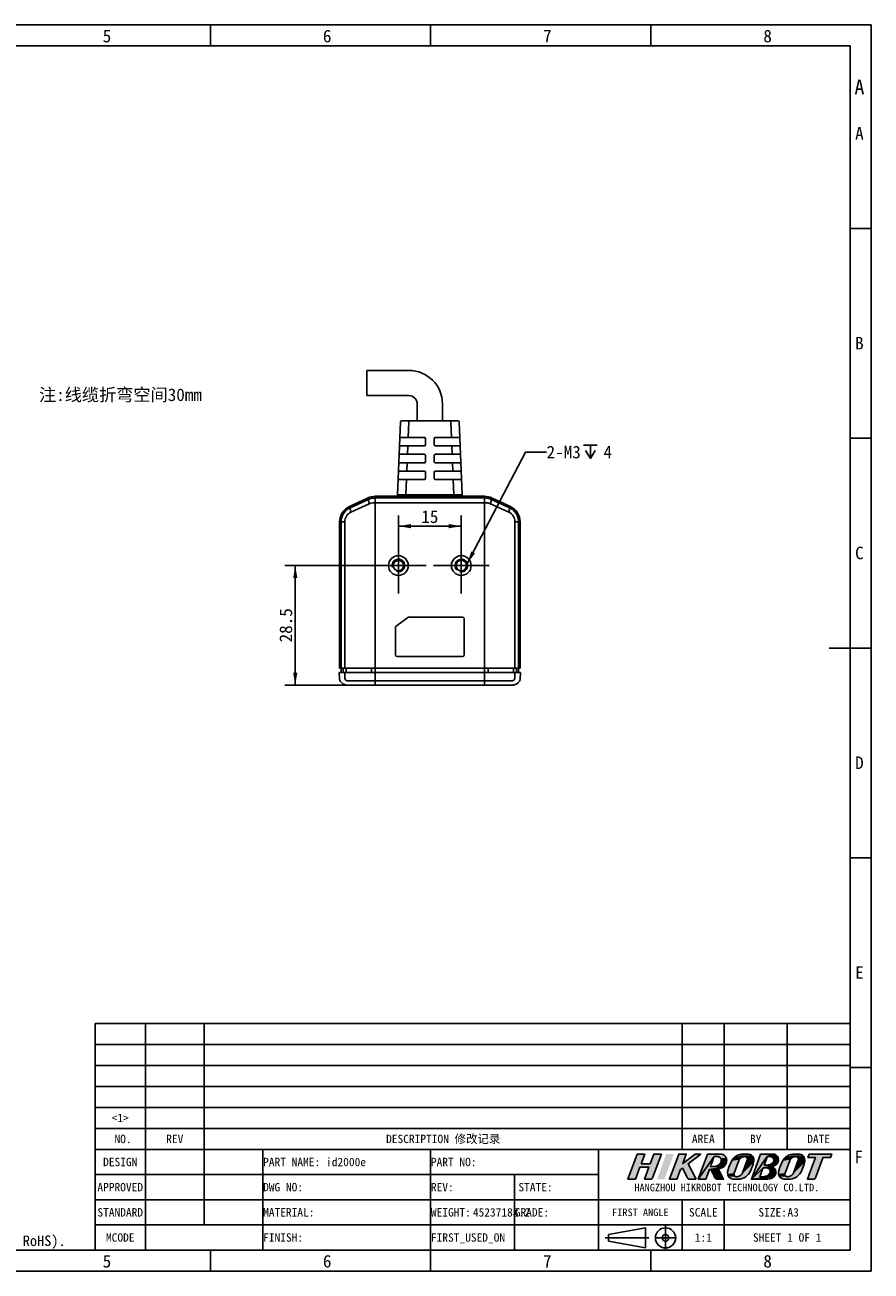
# Model space of a CAD drawing. Header units: millimetres. Extents: x 0 to 420, y 0 to 297.
# Tile 4 of 4: x 218 to 420, y 0 to 297. Entities that reach past the tile are written whole.
import ezdxf
from ezdxf.enums import TextEntityAlignment as Align

# ---------------------------------------------------------------- set-up
doc = ezdxf.new("R2010")
doc.units = ezdxf.units.MM
doc.header["$LTSCALE"] = 23.1
doc.linetypes.add('CENTER', pattern=[0.6, 0.375, -0.075, 0.075, -0.075])
doc.linetypes.add('PHANTOM', pattern=[0.8, 0.45, -0.05, 0.1, -0.05, 0.1, -0.05])
doc.layers.get('0').update_dxf_attribs({"linetype": 'CONTINUOUS'})
for name, color, linetype in [('00_COMPONENTS', 7, 'CONTINUOUS'), ('03_ALL_AXES', 7, 'CONTINUOUS'), ('50_ALL_DETAILS', 7, 'CONTINUOUS'), ('51__DRAFT_DIMS', 7, 'CONTINUOUS'), ('DEFAULT_1', 7, 'CENTER')]:
    doc.layers.add(name, color=color, linetype=linetype)
doc.styles.get("Standard").update_dxf_attribs({"font": 'simfang.ttf'})
doc.styles.add('TEXTSTYLE_3', font='simfang.ttf')
doc.styles.add('TEXTSTYLE_4', font='simfang.ttf')
doc.dimstyles.new('DIMSTYLE_2', dxfattribs={"dimtxt": 3, "dimasz": 3, "dimexe": 2.5, "dimexo": 0.5, "dimgap": 0.75, "dimtad": 1, "dimdsep": 46, "dimtxsty": 'Standard', "dimblk": '_FILLED', "dimblk1": '_FILLED', "dimblk2": '_FILLED', "dimcen": 0.09, "dimclrt": 3, "dimazin": 2, "dimtp": 0.2, "dimtm": 0.2, "dimtfac": 1, "dimtofl": 0, "dimtmove": 0, "dimatfit": 3, "dimldrblk": '_FILLED', "dimfxl": 1, "dimtolj": 1, "dimarcsym": 0})
doc.dimstyles.get("Standard").update_dxf_attribs({"dimtxt": 3, "dimasz": 3, "dimexe": 2.5, "dimexo": 0.5, "dimtad": 1, "dimdsep": 46, "dimtxsty": 'Standard', "dimblk": '_FILLED', "dimblk1": '_FILLED', "dimblk2": '_FILLED', "dimcen": 0.09, "dimclrt": 3, "dimazin": 2, "dimtol": 1, "dimtp": 0.01, "dimtm": 0.01, "dimtfac": 1, "dimtofl": 0, "dimtmove": 0, "dimatfit": 3, "dimldrblk": '_FILLED', "dimfxl": 1, "dimtolj": 1, "dimarcsym": 0})

# ---------------------------------------------------------------- blocks, each defined once
blk = doc.blocks.new('LOGO-R_BL0', base_point=(386.33, 24.89))
for color, points in [(1, [(365.2, 25.58), (367.34, 25.58), (368.19, 27.89), (370, 27.89), (367.92, 22.26), (367.92, 22.26), (367.92, 22.25), (367.8, 22.07), (367.77, 22.04), (367.59, 21.93), (367.39, 21.89), (365.98, 21.89), (367.04, 24.76), (364.9, 24.76), (363.84, 21.89), (362.04, 21.89), (364.25, 27.89), (366.05, 27.89)]), (1, [(378.28, 21.89), (376.72, 21.89), (376.52, 21.93), (376.5, 21.94), (376.33, 22.05), (376.21, 22.22), (375.02, 24.54), (374.57, 24.19), (373.72, 21.89), (371.92, 21.89), (374.13, 27.89), (375.93, 27.89), (375.1, 25.63), (378.03, 27.89), (379.38, 27.89), (376.38, 25.58)]), (8, [(382.58, 27.28), (378.79, 21.89), (381, 27.89), (381.25, 27.89), (381.44, 27.89), (383.12, 27.89), (383.9, 27.89), (384.06, 27.89), (384.39, 27.86), (384.7, 27.76), (384.7, 27.75), (384.98, 27.59), (385.22, 27.37), (385.4, 27.1), (385.52, 26.8), (384.22, 26.77), (384.14, 26.9), (384.04, 27.02), (383.92, 27.12), (383.88, 27.15), (383.74, 27.22), (383.59, 27.26), (383.43, 27.28), (383.16, 27.28), (383.08, 27.28)]), (8, [(382.16, 24.89), (382.35, 24.89), (382.38, 24.89), (384.74, 24.8), (381.44, 24.19), (380.59, 21.89), (378.79, 21.89), (382.58, 27.28), (382.52, 27.13), (382.46, 26.97), (382.09, 25.96), (381.88, 25.39), (381.77, 25.08), (381.69, 24.89), (381.96, 24.89)]), (8, [(385.52, 26.79), (385.58, 26.47), (385.56, 26.15), (385.54, 26.03), (385.42, 25.64), (385.34, 25.47), (385.25, 25.31), (385.02, 25.03), (384.74, 24.8), (382.38, 24.89), (382.59, 24.9), (382.83, 24.94), (383.07, 25.01), (383.29, 25.1), (383.5, 25.22), (383.52, 25.24), (383.71, 25.38), (383.88, 25.54), (384.02, 25.72), (384.15, 25.91), (384.24, 26.11), (384.28, 26.26), (384.29, 26.42), (384.29, 26.47), (384.27, 26.62), (384.22, 26.77), (385.52, 26.8)]), (8, [(388.56, 26.57), (388.45, 26.33), (387.35, 23.34), (387.31, 23.17), (385.81, 23), (385.76, 23.31), (385.78, 23.63), (385.83, 23.83), (385.86, 23.95), (386.09, 24.75), (386.38, 25.5), (386.65, 26.05), (386.85, 26.42), (388.71, 26.78)]), (8, [(388.9, 26.96), (388.71, 26.78), (386.85, 26.42), (387.14, 26.8), (389.11, 27.1)]), (8, [(389.35, 27.2), (389.11, 27.1), (387.14, 26.8), (387.47, 27.13), (389.8, 27.28), (389.61, 27.26)]), (8, [(391.2, 27.75), (391.47, 27.59), (391.7, 27.37), (389.8, 27.28), (387.47, 27.13), (387.85, 27.41), (388.26, 27.62), (391.17, 27.76)]), (8, [(390.55, 27.89), (390.87, 27.86), (391.17, 27.76), (388.26, 27.62), (388.69, 27.78), (388.71, 27.79), (389.14, 27.87), (389.37, 27.88), (389.49, 27.89), (389.6, 27.89)]), (8, [(392.02, 26.78), (392.06, 26.47), (392.05, 26.15), (389.38, 23.44), (390.48, 26.44), (390.52, 26.61), (390.52, 26.7), (392.01, 26.81)]), (8, [(389.89, 27.28), (389.8, 27.28), (391.7, 27.37), (391.89, 27.11), (392.01, 26.81), (390.52, 26.7), (390.48, 26.87), (390.41, 27.02), (390.29, 27.14), (390.15, 27.23), (390.06, 27.26)]), (8, [(395.47, 27.89), (396.56, 27.89), (396.86, 27.85), (395.24, 27.28), (391.46, 21.89), (393.67, 27.89), (395.11, 27.89), (395.29, 27.89)]), (8, [(394.83, 25.27), (394.92, 25.27), (395.2, 25.27), (397.07, 25.14), (394.25, 24.59), (391.46, 21.89), (395.24, 27.28), (395.13, 26.97), (394.55, 25.39), (394.5, 25.27), (394.64, 25.27)]), (8, [(395.24, 27.28), (396.86, 27.85), (397.15, 27.75), (397.22, 27.71), (397.48, 27.53), (397.68, 27.3), (397.83, 27.03), (397.84, 26.99), (397.91, 26.69), (397.92, 26.38), (396.81, 26.29), (396.83, 26.43), (396.82, 26.51), (396.8, 26.65), (396.75, 26.78), (396.68, 26.91), (396.59, 27.02), (396.48, 27.11), (396.35, 27.19), (396.26, 27.23), (396.12, 27.26), (395.97, 27.28), (395.7, 27.28), (395.61, 27.28), (395.43, 27.28)]), (8, [(400.71, 26.57), (400.59, 26.34), (399.49, 23.34), (399.46, 23.17), (397.96, 23), (397.91, 23.32), (397.93, 23.63), (397.98, 23.83), (398.01, 23.95), (398.24, 24.76), (398.53, 25.5), (398.79, 26.05), (399, 26.43), (400.86, 26.78)]), (8, [(401.05, 26.96), (400.86, 26.78), (399, 26.43), (399.29, 26.8), (401.26, 27.1)]), (8, [(401.5, 27.2), (401.26, 27.1), (399.29, 26.8), (399.62, 27.13), (401.95, 27.28), (401.76, 27.26)]), (8, [(403.35, 27.75), (403.62, 27.59), (403.85, 27.37), (401.95, 27.28), (399.62, 27.13), (400, 27.41), (400.4, 27.63), (403.32, 27.76)]), (8, [(402.7, 27.89), (403.01, 27.86), (403.32, 27.76), (400.4, 27.63), (400.84, 27.78), (400.86, 27.79), (401.29, 27.87), (401.52, 27.89), (401.64, 27.89), (401.75, 27.89)]), (8, [(404.16, 26.78), (404.21, 26.47), (404.2, 26.15), (401.53, 23.45), (402.63, 26.44), (402.67, 26.61), (402.67, 26.71), (404.16, 26.81)]), (8, [(402.04, 27.28), (401.95, 27.28), (403.85, 27.37), (404.04, 27.11), (404.16, 26.81), (402.67, 26.71), (402.63, 26.87), (402.56, 27.02), (402.44, 27.14), (402.36, 27.2), (402.21, 27.26)]), (8, [(405.23, 27.89), (407.03, 27.89), (410.63, 27.89), (410.33, 27.07), (408.53, 27.07), (408.41, 26.75), (406.76, 22.26), (406.76, 22.26), (406.66, 22.1), (406.51, 21.97), (406.42, 21.93), (406.23, 21.89), (406.22, 21.89), (404.82, 21.89), (405.56, 23.91), (406.73, 27.07), (404.93, 27.07)]), (8, [(383.61, 24.29), (384.85, 21.89), (383.29, 21.89), (383.1, 21.93), (383.09, 21.93), (382.92, 22.03), (382.79, 22.19), (382.78, 22.21), (382.47, 22.81), (381.76, 24.19), (381.73, 24.19), (381.44, 24.19), (384.74, 24.8), (384.39, 24.6), (383.96, 24.43), (383.59, 24.34)]), (8, [(391.06, 23.5), (390.8, 23.11), (390.49, 22.77), (390.13, 22.47), (389.73, 22.23), (389.3, 22.05), (389.06, 21.98), (386.96, 21.92), (386.66, 22.02), (386.63, 22.03), (386.36, 22.19), (386.12, 22.41), (385.94, 22.67), (387.53, 22.64), (387.67, 22.55), (387.76, 22.52), (387.93, 22.5), (388.03, 22.5), (388.3, 22.53), (388.48, 22.58), (388.72, 22.68), (388.93, 22.82), (389.11, 23), (389.27, 23.21), (389.38, 23.44), (392.05, 26.15), (392, 25.95), (391.87, 25.45), (391.8, 25.21), (391.52, 24.45), (391.3, 23.97), (391.19, 23.73)]), (8, [(394.05, 22.5), (394.33, 22.5), (394.36, 22.5), (396.82, 22.47), (391.46, 21.89), (394.25, 24.59), (394.14, 24.28), (393.55, 22.7), (393.48, 22.5), (393.78, 22.5)]), (8, [(396.38, 24.9), (396.31, 24.89), (396.3, 24.89), (394.25, 24.59), (397.07, 25.14), (396.74, 24.99)]), (8, [(394.25, 24.59), (396.3, 24.89), (396.59, 24.77), (396.82, 24.61), (397.03, 24.38), (397.19, 24.11), (397.27, 23.84), (397.31, 23.53), (397.27, 23.22), (397.22, 23.05), (397.08, 22.77), (397.02, 22.69), (395.03, 22.62), (395.2, 22.69), (395.37, 22.79), (395.52, 22.92), (395.52, 22.92), (395.66, 23.07), (395.79, 23.23), (395.84, 23.32), (395.91, 23.46), (395.94, 23.6), (395.96, 23.74), (395.95, 23.81), (395.93, 23.95), (395.88, 24.09), (395.81, 24.22), (395.71, 24.33), (395.6, 24.42), (395.47, 24.5), (395.4, 24.53), (395.25, 24.57), (395.11, 24.58), (394.84, 24.59), (394.56, 24.59)]), (8, [(397.65, 25.69), (397.57, 25.58), (397.32, 25.32), (397.07, 25.14), (395.2, 25.27), (395.23, 25.27), (395.48, 25.29), (395.58, 25.3), (395.78, 25.34), (395.9, 25.37), (396.07, 25.44), (396.23, 25.54), (396.39, 25.65), (396.39, 25.65), (397.7, 25.76)]), (8, [(397.91, 26.34), (397.84, 26.04), (397.7, 25.76), (396.39, 25.65), (396.53, 25.78), (396.65, 25.93), (396.72, 26.03), (396.78, 26.16), (396.81, 26.29), (397.92, 26.38)]), (8, [(403.21, 23.5), (402.95, 23.11), (402.64, 22.77), (402.28, 22.47), (401.88, 22.23), (401.45, 22.05), (401.2, 21.98), (400.77, 21.91), (400.52, 21.9), (399.43, 21.9), (399.11, 21.92), (398.81, 22.02), (398.78, 22.03), (398.51, 22.2), (398.27, 22.41), (398.09, 22.68), (399.68, 22.64), (399.82, 22.56), (399.91, 22.52), (400.08, 22.5), (400.18, 22.5), (400.45, 22.53), (400.63, 22.58), (400.87, 22.68), (401.08, 22.82), (401.26, 23), (401.42, 23.21), (401.53, 23.45), (404.2, 26.15), (404.15, 25.95), (404.02, 25.45), (403.95, 25.23), (403.67, 24.46), (403.45, 23.97), (403.34, 23.74)]), (8, [(387.32, 23.01), (387.34, 22.91), (385.94, 22.67), (385.82, 22.97), (385.81, 23), (387.31, 23.17)]), (8, [(388.81, 21.93), (388.37, 21.89), (387.28, 21.89), (386.96, 21.92), (389.06, 21.98)]), (8, [(395.1, 21.89), (394.95, 21.89), (391.46, 21.89), (396.82, 22.47), (396.79, 22.44), (396.5, 22.22), (396.18, 22.06), (395.82, 21.96), (395.75, 21.95), (395.35, 21.9), (395.18, 21.9)]), (8, [(396.99, 22.66), (396.82, 22.47), (394.36, 22.5), (394.61, 22.52), (394.71, 22.53), (394.91, 22.58), (395.03, 22.62), (397.02, 22.69)]), (8, [(399.46, 23.08), (399.49, 22.91), (398.09, 22.68), (397.97, 22.97), (397.96, 23), (399.46, 23.17)])]:
    blk.add_hatch(color=color).paths.add_polyline_path(points)
at = {"color": 1}
for points in [[(365.2, 25.58), (367.34, 25.58), (368.19, 27.89), (370, 27.89), (367.92, 22.26), (367.92, 22.26), (367.92, 22.25), (367.8, 22.07), (367.77, 22.04), (367.59, 21.93), (367.39, 21.89), (365.98, 21.89), (367.04, 24.76), (364.9, 24.76), (363.84, 21.89), (362.04, 21.89), (364.25, 27.89), (366.05, 27.89), (365.2, 25.58)], [(378.28, 21.89), (376.72, 21.89), (376.52, 21.93), (376.5, 21.94), (376.33, 22.05), (376.21, 22.22), (375.02, 24.54), (374.57, 24.19), (373.72, 21.89), (371.92, 21.89), (374.13, 27.89), (375.93, 27.89), (375.1, 25.63), (378.03, 27.89), (379.38, 27.89), (376.38, 25.58), (378.28, 21.89)]]:
    blk.add_lwpolyline(points, dxfattribs=at)
at = {"color": 8}
for points in [[(382.58, 27.28), (378.79, 21.89), (381, 27.89), (381.25, 27.89), (381.44, 27.89), (383.12, 27.89), (383.9, 27.89), (384.06, 27.89), (384.39, 27.86), (384.7, 27.76), (384.7, 27.75), (384.98, 27.59), (385.22, 27.37), (385.4, 27.1), (385.52, 26.8), (384.22, 26.77), (384.14, 26.9), (384.04, 27.02), (383.92, 27.12), (383.88, 27.15), (383.74, 27.22), (383.59, 27.26), (383.43, 27.28), (383.16, 27.28), (383.08, 27.28), (382.58, 27.28)], [(382.16, 24.89), (382.35, 24.89), (382.38, 24.89), (384.74, 24.8), (381.44, 24.19), (380.59, 21.89), (378.79, 21.89), (382.58, 27.28), (382.52, 27.13), (382.46, 26.97), (382.09, 25.96), (381.88, 25.39), (381.77, 25.08), (381.69, 24.89), (381.96, 24.89), (382.16, 24.89)], [(385.52, 26.79), (385.58, 26.47), (385.56, 26.15), (385.54, 26.03), (385.42, 25.64), (385.34, 25.47), (385.25, 25.31), (385.02, 25.03), (384.74, 24.8), (382.38, 24.89), (382.59, 24.9), (382.83, 24.94), (383.07, 25.01), (383.29, 25.1), (383.5, 25.22), (383.52, 25.24), (383.71, 25.38), (383.88, 25.54), (384.02, 25.72), (384.15, 25.91), (384.24, 26.11), (384.28, 26.26), (384.29, 26.42), (384.29, 26.47), (384.27, 26.62), (384.22, 26.77), (385.52, 26.8), (385.52, 26.79)], [(388.56, 26.57), (388.45, 26.33), (387.35, 23.34), (387.31, 23.17), (385.81, 23), (385.76, 23.31), (385.78, 23.63), (385.83, 23.83), (385.86, 23.95), (386.09, 24.75), (386.38, 25.5), (386.65, 26.05), (386.85, 26.42), (388.71, 26.78), (388.56, 26.57)], [(388.9, 26.96), (388.71, 26.78), (386.85, 26.42), (387.14, 26.8), (389.11, 27.1), (388.9, 26.96)], [(389.35, 27.2), (389.11, 27.1), (387.14, 26.8), (387.47, 27.13), (389.8, 27.28), (389.61, 27.26), (389.35, 27.2)], [(391.2, 27.75), (391.47, 27.59), (391.7, 27.37), (389.8, 27.28), (387.47, 27.13), (387.85, 27.41), (388.26, 27.62), (391.17, 27.76), (391.2, 27.75)], [(390.55, 27.89), (390.87, 27.86), (391.17, 27.76), (388.26, 27.62), (388.69, 27.78), (388.71, 27.79), (389.14, 27.87), (389.37, 27.88), (389.49, 27.89), (389.6, 27.89), (390.55, 27.89)], [(392.02, 26.78), (392.06, 26.47), (392.05, 26.15), (389.38, 23.44), (390.48, 26.44), (390.52, 26.61), (390.52, 26.7), (392.01, 26.81), (392.02, 26.78)], [(389.89, 27.28), (389.8, 27.28), (391.7, 27.37), (391.89, 27.11), (392.01, 26.81), (390.52, 26.7), (390.48, 26.87), (390.41, 27.02), (390.29, 27.14), (390.15, 27.23), (390.06, 27.26), (389.89, 27.28)], [(395.47, 27.89), (396.56, 27.89), (396.86, 27.85), (395.24, 27.28), (391.46, 21.89), (393.67, 27.89), (395.11, 27.89), (395.29, 27.89), (395.47, 27.89)], [(394.83, 25.27), (394.92, 25.27), (395.2, 25.27), (397.07, 25.14), (394.25, 24.59), (391.46, 21.89), (395.24, 27.28), (395.13, 26.97), (394.55, 25.39), (394.5, 25.27), (394.64, 25.27), (394.83, 25.27)], [(395.24, 27.28), (396.86, 27.85), (397.15, 27.75), (397.22, 27.71), (397.48, 27.53), (397.68, 27.3), (397.83, 27.03), (397.84, 26.99), (397.91, 26.69), (397.92, 26.38), (396.81, 26.29), (396.83, 26.43), (396.82, 26.51), (396.8, 26.65), (396.75, 26.78), (396.68, 26.91), (396.59, 27.02), (396.48, 27.11), (396.35, 27.19), (396.26, 27.23), (396.12, 27.26), (395.97, 27.28), (395.7, 27.28), (395.61, 27.28), (395.43, 27.28), (395.24, 27.28)], [(400.71, 26.57), (400.59, 26.34), (399.49, 23.34), (399.46, 23.17), (397.96, 23), (397.91, 23.32), (397.93, 23.63), (397.98, 23.83), (398.01, 23.95), (398.24, 24.76), (398.53, 25.5), (398.79, 26.05), (399, 26.43), (400.86, 26.78), (400.71, 26.57)], [(401.05, 26.96), (400.86, 26.78), (399, 26.43), (399.29, 26.8), (401.26, 27.1), (401.05, 26.96)], [(401.5, 27.2), (401.26, 27.1), (399.29, 26.8), (399.62, 27.13), (401.95, 27.28), (401.76, 27.26), (401.5, 27.2)], [(403.35, 27.75), (403.62, 27.59), (403.85, 27.37), (401.95, 27.28), (399.62, 27.13), (400, 27.41), (400.4, 27.63), (403.32, 27.76), (403.35, 27.75)], [(402.7, 27.89), (403.01, 27.86), (403.32, 27.76), (400.4, 27.63), (400.84, 27.78), (400.86, 27.79), (401.29, 27.87), (401.52, 27.89), (401.64, 27.89), (401.75, 27.89), (402.7, 27.89)], [(404.16, 26.78), (404.21, 26.47), (404.2, 26.15), (401.53, 23.45), (402.63, 26.44), (402.67, 26.61), (402.67, 26.71), (404.16, 26.81), (404.16, 26.78)], [(402.04, 27.28), (401.95, 27.28), (403.85, 27.37), (404.04, 27.11), (404.16, 26.81), (402.67, 26.71), (402.63, 26.87), (402.56, 27.02), (402.44, 27.14), (402.36, 27.2), (402.21, 27.26), (402.04, 27.28)], [(405.23, 27.89), (407.03, 27.89), (410.63, 27.89), (410.33, 27.07), (408.53, 27.07), (408.41, 26.75), (406.76, 22.26), (406.76, 22.26), (406.66, 22.1), (406.51, 21.97), (406.42, 21.93), (406.23, 21.89), (406.22, 21.89), (404.82, 21.89), (405.56, 23.91), (406.73, 27.07), (404.93, 27.07), (405.23, 27.89)], [(383.61, 24.29), (384.85, 21.89), (383.29, 21.89), (383.1, 21.93), (383.09, 21.93), (382.92, 22.03), (382.79, 22.19), (382.78, 22.21), (382.47, 22.81), (381.76, 24.19), (381.73, 24.19), (381.44, 24.19), (384.74, 24.8), (384.39, 24.6), (383.96, 24.43), (383.59, 24.34), (383.61, 24.29)], [(391.06, 23.5), (390.8, 23.11), (390.49, 22.77), (390.13, 22.47), (389.73, 22.23), (389.3, 22.05), (389.06, 21.98), (386.96, 21.92), (386.66, 22.02), (386.63, 22.03), (386.36, 22.19), (386.12, 22.41), (385.94, 22.67), (387.53, 22.64), (387.67, 22.55), (387.76, 22.52), (387.93, 22.5), (388.03, 22.5), (388.3, 22.53), (388.48, 22.58), (388.72, 22.68), (388.93, 22.82), (389.11, 23), (389.27, 23.21), (389.38, 23.44), (392.05, 26.15), (392, 25.95), (391.87, 25.45), (391.8, 25.21), (391.52, 24.45), (391.3, 23.97), (391.19, 23.73), (391.06, 23.5)], [(394.05, 22.5), (394.33, 22.5), (394.36, 22.5), (396.82, 22.47), (391.46, 21.89), (394.25, 24.59), (394.14, 24.28), (393.55, 22.7), (393.48, 22.5), (393.78, 22.5), (394.05, 22.5)], [(396.38, 24.9), (396.31, 24.89), (396.3, 24.89), (394.25, 24.59), (397.07, 25.14), (396.74, 24.99), (396.38, 24.9)], [(394.25, 24.59), (396.3, 24.89), (396.59, 24.77), (396.82, 24.61), (397.03, 24.38), (397.19, 24.11), (397.27, 23.84), (397.31, 23.53), (397.27, 23.22), (397.22, 23.05), (397.08, 22.77), (397.02, 22.69), (395.03, 22.62), (395.2, 22.69), (395.37, 22.79), (395.52, 22.92), (395.52, 22.92), (395.66, 23.07), (395.79, 23.23), (395.84, 23.32), (395.91, 23.46), (395.94, 23.6), (395.96, 23.74), (395.95, 23.81), (395.93, 23.95), (395.88, 24.09), (395.81, 24.22), (395.71, 24.33), (395.6, 24.42), (395.47, 24.5), (395.4, 24.53), (395.25, 24.57), (395.11, 24.58), (394.84, 24.59), (394.56, 24.59), (394.25, 24.59)], [(397.65, 25.69), (397.57, 25.58), (397.32, 25.32), (397.07, 25.14), (395.2, 25.27), (395.23, 25.27), (395.48, 25.29), (395.58, 25.3), (395.78, 25.34), (395.9, 25.37), (396.07, 25.44), (396.23, 25.54), (396.39, 25.65), (396.39, 25.65), (397.7, 25.76), (397.65, 25.69)], [(397.91, 26.34), (397.84, 26.04), (397.7, 25.76), (396.39, 25.65), (396.53, 25.78), (396.65, 25.93), (396.72, 26.03), (396.78, 26.16), (396.81, 26.29), (397.92, 26.38), (397.91, 26.34)], [(403.21, 23.5), (402.95, 23.11), (402.64, 22.77), (402.28, 22.47), (401.88, 22.23), (401.45, 22.05), (401.2, 21.98), (400.77, 21.91), (400.52, 21.9), (399.43, 21.9), (399.11, 21.92), (398.81, 22.02), (398.78, 22.03), (398.51, 22.2), (398.27, 22.41), (398.09, 22.68), (399.68, 22.64), (399.82, 22.56), (399.91, 22.52), (400.08, 22.5), (400.18, 22.5), (400.45, 22.53), (400.63, 22.58), (400.87, 22.68), (401.08, 22.82), (401.26, 23), (401.42, 23.21), (401.53, 23.45), (404.2, 26.15), (404.15, 25.95), (404.02, 25.45), (403.95, 25.23), (403.67, 24.46), (403.45, 23.97), (403.34, 23.74), (403.21, 23.5)], [(387.32, 23.01), (387.34, 22.91), (385.94, 22.67), (385.82, 22.97), (385.81, 23), (387.31, 23.17), (387.32, 23.01)], [(388.81, 21.93), (388.37, 21.89), (387.28, 21.89), (386.96, 21.92), (389.06, 21.98), (388.81, 21.93)], [(395.1, 21.89), (394.95, 21.89), (391.46, 21.89), (396.82, 22.47), (396.79, 22.44), (396.5, 22.22), (396.18, 22.06), (395.82, 21.96), (395.75, 21.95), (395.35, 21.9), (395.18, 21.9), (395.1, 21.89)], [(396.99, 22.66), (396.82, 22.47), (394.36, 22.5), (394.61, 22.52), (394.71, 22.53), (394.91, 22.58), (395.03, 22.62), (397.02, 22.69), (396.99, 22.66)], [(399.46, 23.08), (399.49, 22.91), (398.09, 22.68), (397.97, 22.97), (397.96, 23), (399.46, 23.17), (399.46, 23.08)]]:
    blk.add_lwpolyline(points, dxfattribs=at)
at = {"color": 1}
blk.add_solid([(372.97, 27.89), (370.75, 21.89), (371.16, 27.89), (368.95, 21.89)], dxfattribs=at)
at = {"color": 8}
for points in [[(395.83, 27.89), (396.56, 27.89), (395.47, 27.89)], [(387.42, 22.76), (387.53, 22.64), (387.34, 22.91), (385.94, 22.67)], [(399.57, 22.77), (399.68, 22.64), (399.49, 22.91), (398.09, 22.68)]]:
    blk.add_solid(points, dxfattribs=at)
blk = doc.blocks.new('_FILLED')
at = {"color": 0, "linetype": 'ByBlock'}
blk.add_solid([(0, 0), (-1, 0.167), (-1, -0.167)], dxfattribs=at)
blk = doc.blocks.new('*D2')
at = {"layer": '51__DRAFT_DIMS', "color": 4}
for p, q in [((302.93, 168.16), (280.22, 168.16)), ((282.72, 168.16), (282.72, 153.91)), ((282.72, 139.66), (282.72, 153.91)), ((301.31, 139.66), (280.22, 139.66))]:
    blk.add_line(p, q, dxfattribs=at)
at = {"layer": '51__DRAFT_DIMS', "color": 4, "xscale": 3, "yscale": 3, "zscale": 3}
for p, rotation in [((282.72, 168.16), 90), ((282.72, 139.66), 270)]:
    blk.add_blockref('_FILLED', p, dxfattribs=dict(at, rotation=rotation))
at = {"layer": '51__DRAFT_DIMS', "color": 3}
blk.add_text('28.5', height=3, rotation=90, dxfattribs=at).set_placement((281.97, 153.91), align=Align.CENTER)
blk = doc.blocks.new('*D4')
at = {"layer": '51__DRAFT_DIMS', "color": 4}
for p, q in [((307.31, 173.09), (307.31, 180.04)), ((322.31, 173.28), (322.31, 180.04)), ((307.31, 177.54), (314.81, 177.54)), ((322.31, 177.54), (314.81, 177.54))]:
    blk.add_line(p, q, dxfattribs=at)
at = {"layer": '51__DRAFT_DIMS', "color": 4, "xscale": 3, "yscale": 3, "zscale": 3, "rotation": 180}
blk.add_blockref('_FILLED', (307.31, 177.54), dxfattribs=at)
at = {"layer": '51__DRAFT_DIMS', "color": 4, "xscale": 3, "yscale": 3, "zscale": 3}
blk.add_blockref('_FILLED', (322.31, 177.54), dxfattribs=at)
at = {"layer": '51__DRAFT_DIMS', "color": 3}
blk.add_text('15', height=3, dxfattribs=at).set_placement((314.81, 178.29), align=Align.CENTER)

msp = doc.modelspace()

# ---------------------------------------------------------------- linework, layer by layer
at = {"color": 7}
for p, q in [((0, 297), (420, 297)), ((420, 297), (420, 0)), ((262.496, 291.996), (262.496, 296.996)), ((314.996, 291.996), (314.996, 296.996)), ((367.495, 291.996), (367.495, 296.996)), ((415, 292), (25, 292)), ((415, 5), (415, 292)), ((414.994, 248.497), (419.994, 248.497)), ((414.994, 198.497), (419.994, 198.497)), ((419.994, 148.498), (409.994, 148.498)), ((414.994, 98.499), (419.994, 98.499)), ((235, 29), (235, 59)), ((235, 59), (415, 59)), ((247, 29), (247, 59)), ((261, 29), (261, 59)), ((375, 29), (375, 59)), ((385, 29), (385, 59)), ((400, 29), (400, 59)), ((415, 29), (415, 59)), ((235, 54), (415, 54)), ((235, 49), (415, 49)), ((414.994, 48.499), (419.994, 48.499)), ((235, 44), (415, 44)), ((235, 39), (415, 39)), ((235, 34), (415, 34)), ((235, 29), (415, 29)), ((235, 29), (235, 5)), ((235, 29), (415, 29)), ((247, 29), (247, 5)), ((261, 29), (261, 11)), ((275, 29), (275, 5)), ((315, 29), (315, 5)), ((355, 29), (355, 5)), ((415, 29), (415, 5)), ((235, 23), (355, 23)), ((335, 23), (335, 5)), ((235, 17), (415, 17)), ((375, 17), (375, 5)), ((385, 17), (385, 5)), ((235, 11), (415, 11)), ((357.393, 8.702), (366.192, 10.302)), ((366.192, 5.502), (366.192, 10.302)), ((357.393, 7.102), (357.393, 8.702)), ((357.393, 7.102), (366.192, 5.502)), ((25, 5), (415, 5)), ((235, 5), (415, 5)), ((262.496, 0), (262.496, 5)), ((314.996, 0), (314.996, 5)), ((367.495, 0), (367.495, 5)), ((420, 0), (0, 0))]:
    msp.add_line(p, q, dxfattribs=at)
for radius in [2.4, 0.8]:
    msp.add_circle((370.992, 7.902), radius, dxfattribs=at)
at = {"layer": '00_COMPONENTS', "color": 7}
for p, q in [((299.809, 214.66), (309.809, 214.661)), ((299.809, 214.66), (299.809, 208.66)), ((299.809, 208.66), (309.809, 208.661)), ((311.809, 202.661), (311.809, 206.661)), ((317.809, 206.661), (317.809, 202.661)), ((307.074, 184.974), (307.833, 202.374)), ((308.132, 202.661), (321.486, 202.662)), ((321.786, 202.375), (322.546, 184.975)), ((307.583, 196.661), (313.51, 196.661)), ((307.671, 198.661), (313.509, 198.661)), ((313.81, 196.961), (313.809, 198.361)), ((315.81, 196.961), (315.809, 198.361)), ((316.109, 198.661), (321.948, 198.662)), ((316.11, 196.661), (322.036, 196.662)), ((307.496, 194.661), (313.51, 194.661)), ((313.81, 192.961), (313.81, 194.361)), ((315.81, 192.961), (315.81, 194.361)), ((316.11, 194.661), (322.123, 194.662)), ((307.322, 190.661), (313.51, 190.661)), ((307.409, 192.661), (313.51, 192.661)), ((313.81, 188.961), (313.81, 190.361)), ((315.81, 188.961), (315.81, 190.361)), ((316.11, 192.661), (322.21, 192.662)), ((316.11, 190.661), (322.298, 190.662)), ((307.235, 188.661), (313.51, 188.661)), ((316.11, 188.661), (322.385, 188.662)), ((299.983, 184.249), (295.62, 182.214)), ((310.891, 184.654), (301.81, 184.654)), ((322.247, 184.662), (307.374, 184.661)), ((327.81, 184.654), (318.729, 184.654)), ((334.001, 182.214), (329.637, 184.249)), ((293.31, 178.589), (293.31, 143.659)), ((336.31, 178.589), (336.31, 143.659)), ((306.769, 153.678), (309.556, 155.778)), ((309.797, 155.859), (322.61, 155.859)), ((323.01, 155.459), (323.01, 146.859)), ((306.61, 146.859), (306.61, 153.359)), ((322.61, 146.459), (307.01, 146.459)), ((293.253, 141.116), (293.174, 142.631)), ((293.174, 142.631), (293.174, 142.631)), ((293.179, 142.633), (293.678, 142.659)), ((293.179, 142.633), (293.179, 142.633)), ((293.31, 143.659), (336.31, 143.659)), ((293.678, 142.659), (293.678, 143.659)), ((293.678, 142.659), (335.957, 142.659)), ((335.957, 142.659), (335.957, 143.659)), ((336.446, 142.633), (335.957, 142.659)), ((336.367, 141.115), (336.446, 142.633)), ((336.446, 142.633), (336.446, 142.633)), ((293.262, 141.066), (293.274, 141.029)), ((295.059, 139.662), (295.106, 139.66)), ((295.17, 139.659), (334.552, 139.661)), ((336.343, 141.02), (336.358, 141.066))]:
    msp.add_line(p, q, dxfattribs=at)
at = {"layer": '00_COMPONENTS', "color": 4}
for p, q in [((309.831, 202.374), (309.669, 198.661)), ((309.831, 202.661), (309.831, 202.374)), ((319.788, 202.661), (319.788, 202.375)), ((319.788, 202.375), (319.95, 198.661)), ((309.582, 196.661), (309.494, 194.661)), ((320.038, 196.661), (320.125, 194.661)), ((309.407, 192.661), (309.32, 190.661)), ((320.212, 192.661), (320.3, 190.661)), ((309.233, 188.661), (309.072, 184.974)), ((320.387, 188.661), (320.548, 184.975)), ((300.148, 183.895), (299.983, 184.249)), ((301.81, 139.659), (301.81, 184.654)), ((301.81, 184.257), (327.81, 184.257)), ((320.548, 184.975), (309.072, 184.974)), ((309.072, 184.661), (309.072, 184.974)), ((320.548, 184.662), (320.548, 184.975)), ((327.81, 139.659), (327.81, 184.654)), ((329.472, 183.895), (329.637, 184.249)), ((295.772, 181.888), (295.62, 182.214)), ((295.772, 181.888), (295.817, 181.909)), ((295.817, 181.909), (300.148, 183.895)), ((300.363, 182.868), (295.987, 180.861)), ((327.81, 183.116), (301.81, 183.116)), ((333.633, 180.861), (329.257, 182.868)), ((329.472, 183.895), (333.803, 181.909)), ((333.803, 181.909), (333.848, 181.888)), ((333.848, 181.888), (334.001, 182.214)), ((293.31, 178.589), (294.516, 178.589)), ((293.66, 143.686), (293.66, 178.589)), ((294.516, 178.589), (294.516, 143.686)), ((335.104, 178.589), (336.31, 178.589)), ((335.104, 143.686), (335.104, 178.589)), ((335.96, 178.589), (335.96, 143.686)), ((294.154, 143.659), (294.154, 142.659)), ((294.516, 142.631), (294.536, 141.152)), ((294.865, 143.659), (294.865, 142.659)), ((300.904, 143.659), (300.904, 142.659)), ((328.716, 143.659), (328.716, 142.659)), ((334.755, 143.659), (334.755, 142.659)), ((335.104, 142.631), (335.084, 141.152)), ((335.471, 143.659), (335.471, 142.659)), ((293.254, 141.116), (293.253, 141.116)), ((334.17, 140.64), (295.451, 140.64)), ((336.358, 141.066), (336.358, 141.067))]:
    msp.add_line(p, q, dxfattribs=at)
at = {"layer": '00_COMPONENTS', "color": 7}
for points in [[(293.253, 141.116), (293.254, 141.105), (293.256, 141.09), (293.259, 141.076), (293.262, 141.066)], [(293.274, 141.029), (293.326, 140.889), (293.389, 140.754), (293.461, 140.623), (293.543, 140.498), (293.634, 140.38), (293.734, 140.268), (293.842, 140.165), (293.957, 140.069), (294.079, 139.983), (294.207, 139.906), (294.34, 139.839), (294.478, 139.782), (294.619, 139.736), (294.764, 139.7), (294.911, 139.676), (295.059, 139.662)], [(334.552, 139.661), (334.7, 139.674), (334.846, 139.698), (334.991, 139.733), (335.132, 139.779), (335.27, 139.835), (335.404, 139.901), (335.532, 139.978), (335.655, 140.063), (335.771, 140.158), (335.879, 140.261), (335.979, 140.372), (336.071, 140.49), (336.154, 140.615), (336.227, 140.745), (336.29, 140.881), (336.343, 141.02)], [(336.358, 141.066), (336.36, 141.072), (336.362, 141.081), (336.364, 141.091), (336.365, 141.101), (336.366, 141.103)]]:
    msp.add_lwpolyline(points, dxfattribs=at)
for centre, radius in [((307.31, 168.157), 2.35), ((307.31, 168.157), 1.25), ((322.31, 168.157), 2.35), ((322.31, 168.157), 1.25)]:
    msp.add_circle(centre, radius, dxfattribs=at)
for centre, radius, start, end in [((309.809, 206.661), 8, 0.003, 90.003), ((309.809, 206.661), 2, 0.003, 90.003), ((308.132, 202.361), 0.3, 90.003, 177.503), ((321.486, 202.362), 0.3, 2.503, 90.003), ((313.509, 198.361), 0.3, 0.003, 90.003), ((313.51, 196.961), 0.3, 270.003, 0.003), ((316.109, 198.361), 0.3, 90.003, 180.003), ((316.11, 196.961), 0.3, 180.003, 270.003), ((313.51, 194.361), 0.3, 0.003, 90.003), ((316.11, 194.361), 0.3, 90.003, 180.003), ((313.51, 192.961), 0.3, 270.003, 0.003), ((313.51, 190.361), 0.3, 0.003, 90.003), ((316.11, 192.961), 0.3, 180.003, 270.003), ((316.11, 190.361), 0.3, 90.003, 180.003), ((313.51, 188.961), 0.3, 270.003, 0.003), ((316.11, 188.961), 0.3, 180.003, 270.003), ((301.81, 180.33), 4.324, 90, 115), ((307.374, 184.961), 0.3, 177.503, 270.003), ((322.247, 184.962), 0.3, 270.003, 2.503), ((327.81, 180.33), 4.324, 65, 90), ((297.31, 178.589), 4, 115, 180), ((332.31, 178.589), 4, 0, 65), ((309.797, 155.459), 0.4, 90, 127), ((322.61, 155.459), 0.4, 0, 90), ((307.01, 153.359), 0.4, 127, 180), ((307.01, 146.859), 0.4, 180, 270), ((322.61, 146.859), 0.4, 270, 360), ((295.17, 141.651), 1.992, 268.17955, 269.99916), ((336.169, 141.126), 0.198, 350.29769, 353.52334), ((336.17, 141.125), 0.197, 353.52995, 357.05547)]:
    msp.add_arc(centre, radius, start, end, dxfattribs=at)
at = {"layer": '00_COMPONENTS', "color": 4}
for centre, radius, start, end in [((309.683, 196.957), 0.296, 270.02306, 302.65066), ((301.81, 180.258), 4, 89.99986, 104.88667), ((327.81, 180.258), 4, 75.11342, 90.00005), ((297.292, 178.589), 3.633, 114.7476, 179.99983), ((221.886, 169.274), 74.975, 9.02911, 9.61707), ((301.746, 180.414), 3.83, 114.45831, 114.66708), ((371.133, 198.135), 72.419, 191.42417, 192.02648), ((302.159, 179.507), 4.827, 114.12224, 114.45857), ((301.793, 180.324), 3.931, 104.88692, 114.11444), ((301.509, 180.32), 2.793, 105.2434, 114.22234), ((300.923, 182.449), 0.585, 100.53201, 104.66839), ((328.697, 182.449), 0.585, 75.33214, 79.46965), ((327.828, 180.324), 3.931, 65.88554, 75.1131), ((328.111, 180.321), 2.793, 65.77744, 74.75691), ((258.481, 198.136), 72.425, 347.97352, 348.57578), ((327.461, 179.507), 4.827, 65.54143, 65.87776), ((327.874, 180.414), 3.83, 65.33292, 65.54168), ((407.741, 169.273), 74.982, 170.38296, 170.97086), ((332.328, 178.589), 3.633, 0.00026, 65.25231), ((297.007, 178.588), 2.491, 114.16521, 179.98412), ((332.613, 178.588), 2.491, 0.01501, 65.83531), ((307.31, 168.157), 1.5, 255, 195), ((322.31, 168.157), 1.5, 255, 195), ((295.17, 141.649), 1.991, 266.2933, 268.17917), ((295.45, 139.898), 0.743, 89.99869, 92.02526), ((334.17, 139.898), 0.743, 87.97476, 90.0011)]:
    msp.add_arc(centre, radius, start, end, dxfattribs=at)
for points, knots in [([(309.072, 184.974), (308.942, 184.975), (308.687, 184.976), (308.317, 184.978), (308.024, 184.979), (307.808, 184.979), (307.664, 184.979), (307.532, 184.979), (307.416, 184.979), (307.315, 184.979), (307.242, 184.978), (307.192, 184.978), (307.161, 184.977), (307.135, 184.977), (307.114, 184.976), (307.097, 184.976), (307.086, 184.975), (307.08, 184.975), (307.077, 184.975), (307.075, 184.974), (307.074, 184.974), (307.074, 184.974)], [0, 0, 0, 0, 0.1950655, 0.3826901, 0.5555537, 0.6343844, 0.7070916, 0.7729895, 0.8314263, 0.8818525, 0.9237871, 0.9414408, 0.9568328, 0.9699242, 0.9806778, 0.9890711, 0.9950911, 0.9972078, 0.9987278, 0.9996526, 1, 1, 1, 1]), ([(322.546, 184.975), (322.546, 184.975), (322.545, 184.975), (322.544, 184.975), (322.541, 184.976), (322.534, 184.976), (322.523, 184.977), (322.506, 184.977), (322.485, 184.978), (322.459, 184.978), (322.428, 184.978), (322.378, 184.979), (322.305, 184.979), (322.204, 184.98), (322.088, 184.98), (321.957, 184.98), (321.812, 184.98), (321.596, 184.98), (321.303, 184.979), (320.933, 184.977), (320.678, 184.975), (320.548, 184.975)], [0, 0, 0, 0, 0.0003474, 0.001272, 0.0027918, 0.0049082, 0.0109279, 0.019322, 0.0300783, 0.043175, 0.058574, 0.0762356, 0.1181872, 0.1686402, 0.2270932, 0.2930053, 0.3657185, 0.4445382, 0.6173615, 0.8049348, 1, 1, 1, 1]), ([(295.817, 181.909), (295.806, 181.902), (295.8, 181.874), (295.801, 181.838), (295.805, 181.813), (295.807, 181.8)], [0, 0, 0, 0, 0.3494494, 0.6367342, 1, 1, 1, 1]), ([(300.16, 183.9), (300.149, 183.894), (300.143, 183.865), (300.144, 183.829), (300.147, 183.804), (300.149, 183.791)], [0, 0, 0, 0, 0.3508816, 0.637745, 1, 1, 1, 1]), ([(300.304, 183.045), (300.307, 183.032), (300.317, 182.997), (300.335, 182.937), (300.353, 182.891), (300.363, 182.868)], [0, 0, 0, 0, 0.214058, 0.5877247, 1, 1, 1, 1]), ([(301.81, 183.116), (301.726, 183.116), (301.393, 183.108), (301.061, 183.07), (300.816, 183.025)], [0, 0, 0, 0, 0.2525819, 1, 1, 1, 1]), ([(328.804, 183.025), (328.723, 183.04), (328.395, 183.093), (328.061, 183.116), (327.81, 183.116)], [0, 0, 0, 0, 0.2467626, 1, 1, 1, 1]), ([(329.316, 183.045), (329.313, 183.032), (329.296, 182.972), (329.276, 182.913), (329.257, 182.868)], [0, 0, 0, 0, 0.2141441, 1, 1, 1, 1]), ([(329.46, 183.9), (329.471, 183.894), (329.477, 183.865), (329.476, 183.829), (329.473, 183.804), (329.471, 183.791)], [0, 0, 0, 0, 0.3508819, 0.6377451, 1, 1, 1, 1]), ([(333.803, 181.909), (333.814, 181.902), (333.82, 181.874), (333.819, 181.838), (333.815, 181.813), (333.813, 181.8)], [0, 0, 0, 0, 0.3494494, 0.6367343, 1, 1, 1, 1]), ([(295.932, 181.04), (295.935, 181.012), (295.951, 180.951), (295.974, 180.892), (295.987, 180.861)], [0, 0, 0, 0, 0.459932, 1, 1, 1, 1]), ([(333.688, 181.04), (333.685, 181.012), (333.669, 180.951), (333.646, 180.892), (333.633, 180.861)], [0, 0, 0, 0, 0.4597766, 1, 1, 1, 1]), ([(295.424, 140.64), (295.336, 140.637), (295.156, 140.655), (294.904, 140.755), (294.687, 140.923), (294.578, 141.072), (294.536, 141.152)], [0, 0, 0, 0, 0.2468155, 0.4955228, 0.7466607, 1, 1, 1, 1]), ([(335.084, 141.152), (335.042, 141.072), (334.933, 140.923), (334.716, 140.755), (334.464, 140.655), (334.284, 140.637), (334.196, 140.64)], [0, 0, 0, 0, 0.2535582, 0.5045961, 0.7531599, 1, 1, 1, 1])]:
    msp.add_open_spline(points, degree=3, knots=knots, dxfattribs=at)
at = {"layer": '00_COMPONENTS', "color": 7}
msp.add_open_spline([(293.174, 142.631), (293.176, 142.632), (293.177, 142.632), (293.179, 142.633)], degree=3, dxfattribs=at)
at = {"layer": '03_ALL_AXES', "color": 1, "linetype": 'CENTER'}
for p, q in [((307.31, 168.157), (307.31, 174.807)), ((322.31, 168.157), (322.31, 174.807)), ((307.31, 168.157), (300.66, 168.157)), ((307.31, 168.157), (307.31, 161.507)), ((307.31, 168.157), (313.96, 168.157)), ((322.31, 168.157), (315.66, 168.157)), ((322.31, 168.157), (328.96, 168.157)), ((322.31, 168.157), (322.31, 161.507))]:
    msp.add_line(p, q, dxfattribs=at)
at = {"layer": '50_ALL_DETAILS', "color": 3}
for p, q in [((351.447, 196.819), (354.697, 196.819)), ((353.072, 196.819), (353.072, 193.694))]:
    msp.add_line(p, q, dxfattribs=at)
msp.add_lwpolyline([(351.947, 195.569), (353.072, 193.694), (354.197, 195.569)], dxfattribs=at)
at = {"layer": '51__DRAFT_DIMS', "color": 4}
msp.add_arc((322.31, 168.157), 1.5, 180, 227.84447, dxfattribs=at)
at = {"layer": 'DEFAULT_1', "color": 1, "linetype": 'PHANTOM'}
for p, q in [((370.992, 10.852), (370.992, 4.953)), ((366.992, 7.902), (356.593, 7.902)), ((373.599, 7.892), (368.415, 7.892))]:
    msp.add_line(p, q, dxfattribs=at)

# ---------------------------------------------------------------- block references
at = {"color": 4}
msp.add_blockref('LOGO-R_BL0', (386.333, 24.891), dxfattribs=at)

# ---------------------------------------------------------------- texts
at = {"color": 3, "style": 'TEXTSTYLE_3'}
for s, p in [('5', (236.815, 292.843)), ('6', (289.315, 292.843)), ('7', (341.814, 292.843)), ('8', (394.313, 292.843)), ('A', (416.196, 269.652)), ('B', (416.196, 219.652)), ('C', (416.196, 169.653)), ('D', (416.196, 119.654)), ('E', (416.196, 69.654)), ('F', (416.034, 25.701)), ('5', (236.815, 0.847)), ('6', (289.315, 0.847)), ('7', (341.814, 0.847)), ('8', (394.313, 0.847))]:
    msp.add_text(s, height=3, dxfattribs=at).set_placement(p)
at = {"color": 3}
for s, height, p in [('A', 3.5, (416.031, 280.448)), ('符合RoHS要求(Conform to the requirements of the RoHS).', 2.5, (136.109, 5.978))]:
    msp.add_text(s, height=height, dxfattribs=at).set_placement(p)
at = {"layer": '50_ALL_DETAILS', "color": 3}
for s, height, p in [('注:线缆折弯空间30mm', 3, (221.632, 207.36)), ('2-M3', 3, (342.634, 193.694)), ('4', 3, (356.197, 193.694)), ('PART NAME:', 2, (275.063, 25)), ('PART NO:', 2, (315.063, 25)), ('DWG NO:', 2, (275.063, 19)), ('REV:', 2, (315.063, 19)), ('MATERIAL:', 2, (275.063, 13)), ('WEIGHT:', 2, (315.063, 13)), ('GRADE:', 2, (335.063, 13)), ('FINISH:', 2, (275.063, 7)), ('FIRST_USED_ON ', 2, (315.063, 7))]:
    msp.add_text(s, height=height, dxfattribs=at).set_placement(p)
for s, height, p in [(' <1> ', 2, (241, 35.5)), ('DESCRIPTION 修改记录', 2, (318, 30.5)), (' NO.', 2, (241, 30.5)), ('AREA', 2, (380, 30.5)), ('BY', 2, (392.5, 30.5)), ('DATE', 2, (407.5, 30.5)), ('DESIGN', 2, (241, 25)), ('APPROVED', 2, (241, 19)), ('STATE:', 2, (340, 19)), (' HANGZHOU HIKROBOT TECHNOLOGY CO.LTD.', 1.8, (385, 19.022)), ('STANDARD', 2, (241, 13)), ('FIRST ANGLE', 1.8, (365, 13.1)), ('SCALE', 2, (380, 13)), ('MCODE', 2, (241, 7))]:
    msp.add_text(s, height=height, dxfattribs=at).set_placement(p, align=Align.CENTER)
at = {"layer": '50_ALL_DETAILS', "color": 3, "style": 'TEXTSTYLE_4'}
msp.add_text('REV', height=2, dxfattribs=at).set_placement((254, 30.5), align=Align.CENTER)
at = {"layer": '50_ALL_DETAILS', "color": 7}
for s, p in [('id2000e', (290.063, 25)), ('45237188.2', (325.063, 13)), ('A3', (400.063, 13))]:
    msp.add_text(s, height=2, dxfattribs=at).set_placement(p)
at = {"layer": '50_ALL_DETAILS', "color": 3}
msp.add_text('SIZE:', height=2, dxfattribs=at).set_placement((399.938, 13), align=Align.RIGHT)
at = {"layer": '50_ALL_DETAILS', "color": 7}
for s, p in [('1:1', (380, 7)), ('SHEET 1 OF 1', (400, 7))]:
    msp.add_text(s, height=2, dxfattribs=at).set_placement(p, align=Align.CENTER)

# ---------------------------------------------------------------- dimensions: what is measured, and where the dimension line sits
at = {"layer": '51__DRAFT_DIMS', "color": 4}
dim = msp.add_linear_dim(base=(322.31, 177.54), p1=(307.31, 172.589), p2=(322.31, 172.784), dimstyle='DIMSTYLE_2', dxfattribs=at)
dim.commit()
dim.dimension.update_dxf_attribs({"geometry": '*D4', "text_midpoint": (314.895, 177.54), "dimtype": 160})
dim = msp.add_linear_dim(base=(282.721, 139.659), p1=(303.432, 168.157), p2=(301.81, 139.659), angle=270, dimstyle='DIMSTYLE_2', dxfattribs=at)
dim.commit()
dim.dimension.update_dxf_attribs({"geometry": '*D2', "text_midpoint": (282.721, 153.846), "dimtype": 160})

# ---------------------------------------------------------------- leaders
at = {"layer": '50_ALL_DETAILS', "color": 4}
msp.add_leader([(323.737, 168.621), (337.634, 195.194), (342.634, 195.194)], dimstyle='Standard', override={"dimtad": 0}, dxfattribs=at)

doc.saveas('drawing.dxf')
